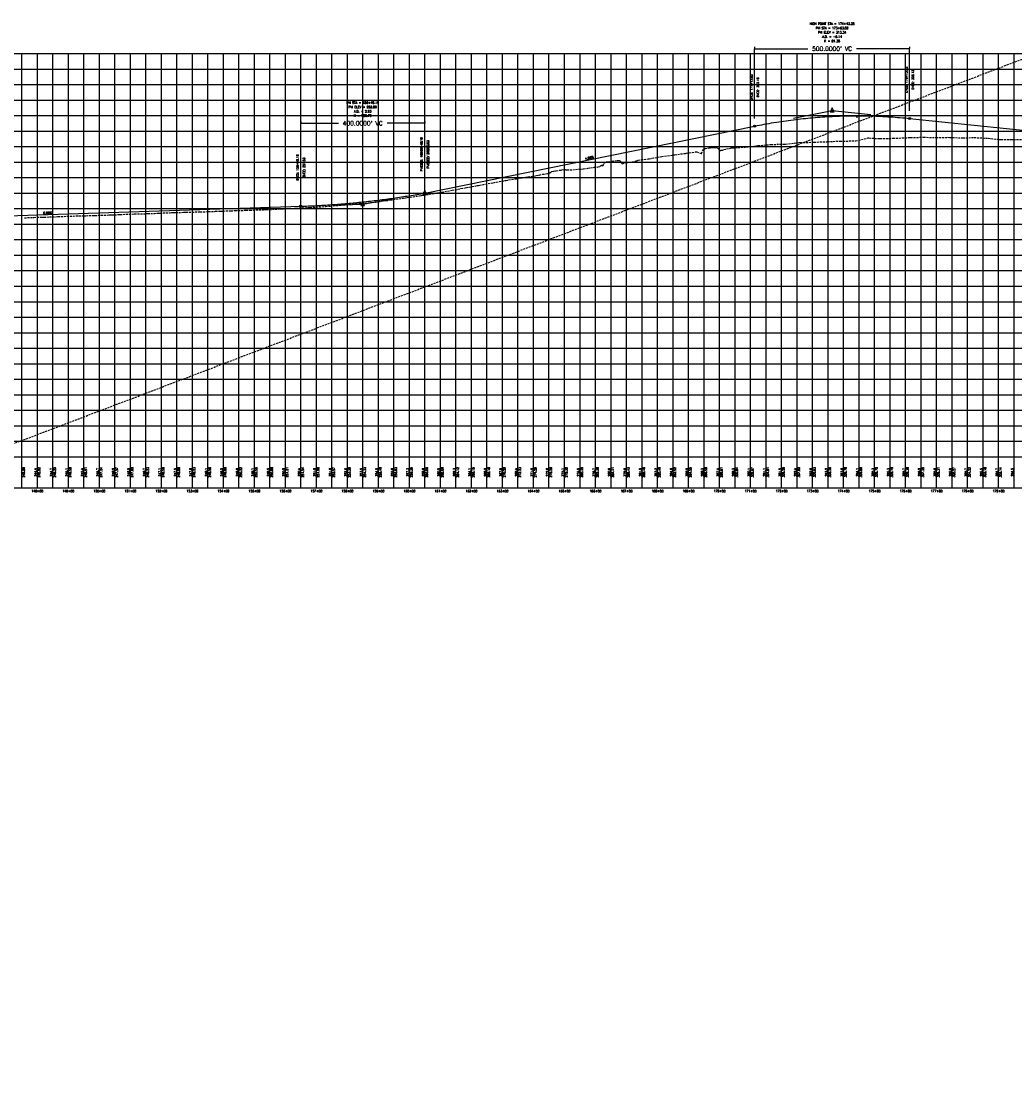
# Model space of a CAD drawing. Extents: x 114466 to 237039, y 16086 to 93345.
# Tile 16 of 81: x 152126 to 155328, y 41084 to 44556. Entities that reach past the tile are written whole.
import ezdxf
from ezdxf.enums import TextEntityAlignment as Align

# ---------------------------------------------------------------- set-up
doc = ezdxf.new("R2010")
doc.units = 0
doc.header["$LTSCALE"] = 50
doc.header["$MEASUREMENT"] = 0
doc.linetypes.add('HIDDEN_050%', pattern=[0.1875, 0.125, -0.0625])
doc.layers.get('0').update_dxf_attribs({"color": 1})
doc.layers.add('_CAB-PROF-TXT', color=31, linetype='HIDDEN_050%', plot=False)
for name, color, linetype in [('STERLING-02-PBASE', 101, 'Continuous'), ('STERLING-02-PEGCT', 101, 'Continuous'), ('STERLING-02-PFGC', 4, 'Continuous'), ('STERLING-02-PFGCT', 3, 'Continuous'), ('STERLING-02-PGRID', 251, 'Continuous')]:
    doc.layers.add(name, color=color, linetype=linetype)
doc.styles.add('L140', font='ROMANSM.shx', dxfattribs={"height": 14})
doc.dimstyles.get("Standard").update_dxf_attribs({"dimtxt": 0.18, "dimasz": 0.18, "dimexe": 0.18, "dimexo": 0.0625, "dimgap": 0.09, "dimtad": 0, "dimtih": 1, "dimtoh": 1, "dimdec": 4, "dimzin": 0, "dimdsep": 46, "dimtxsty": 'Standard', "dimcen": 0.09, "dimadec": 0, "dimazin": 0, "dimtfac": 1, "dimtdec": 4, "dimtofl": 0, "dimtmove": 0, "dimatfit": 3, "dimfxl": 1, "dimtolj": 1, "dimtzin": 0, "dimarcsym": 0})

# ---------------------------------------------------------------- blocks, each defined once
blk = doc.blocks.new('pvi2')
for p, q in [((0, 0.1), (-0.075, -0.05)), ((0.075, -0.05), (0, 0.1)), ((-0.075, -0.05), (0.075, -0.05))]:
    blk.add_line(p, q)
blk.add_circle((0, 0), 0.0125)
at = {"flags": 1}
for tag, p in [('K', (0, -0.005)), ('LENGTH', (0, -0.033))]:
    blk.add_attdef(tag, text='', height=0.01, dxfattribs=at).set_placement(p, align=Align.CENTER)
blk = doc.blocks.new('*D34')
at = {"layer": 'Defpoints', "color": 0}
for p in [(153026, 44227.7), (153426, 44227.7), (153426, 44227.7)]:
    blk.add_point(p, dxfattribs=at)
at = {"layer": 'STERLING-02-PFGCT', "color": 0, "lineweight": -2}
for p, q in [((153026, 44234), (153026, 44228.5)), ((153426, 44234), (153426, 44228.5)), ((153026.7, 44227.7), (153147.7, 44227.7)), ((153425.3, 44227.7), (153304.4, 44227.7))]:
    blk.add_line(p, q, dxfattribs=at)
at = {"layer": 'STERLING-02-PFGCT', "color": 0}
for points in [[(153026.7, 44227.9), (153026.7, 44227.6), (153026, 44227.7)], [(153425.3, 44227.9), (153425.3, 44227.6), (153426, 44227.7)]]:
    blk.add_solid(points, dxfattribs=at)
at = {"layer": 'STERLING-02-PFGCT', "color": 0, "insert": (153226, 44227.7), "char_height": 14, "attachment_point": 5, "style": 'L140'}
blk.add_mtext("\\A1;400.0000' VC", dxfattribs=at)
blk = doc.blocks.new('*D35')
at = {"layer": 'Defpoints', "color": 0}
for p in [(154489.8, 44468.2), (154989.8, 44468.2), (154989.8, 44468.2)]:
    blk.add_point(p, dxfattribs=at)
at = {"layer": 'STERLING-02-PFGCT', "color": 0, "lineweight": -2}
for p, q in [((154489.8, 44474.5), (154489.8, 44468.9)), ((154490.5, 44468.2), (154661.5, 44468.2)), ((154989.1, 44468.2), (154818.2, 44468.2)), ((154989.8, 44474.5), (154989.8, 44468.9))]:
    blk.add_line(p, q, dxfattribs=at)
at = {"layer": 'STERLING-02-PFGCT', "color": 0}
for points in [[(154490.5, 44468.3), (154490.5, 44468.1), (154489.8, 44468.2)], [(154989.1, 44468.3), (154989.1, 44468.1), (154989.8, 44468.2)]]:
    blk.add_solid(points, dxfattribs=at)
at = {"layer": 'STERLING-02-PFGCT', "color": 0, "insert": (154739.8, 44468.2), "char_height": 14, "attachment_point": 5, "style": 'L140'}
blk.add_mtext("\\A1;500.0000' VC", dxfattribs=at)

msp = doc.modelspace()

# ---------------------------------------------------------------- linework, layer by layer
at = {"layer": '_CAB-PROF-TXT'}
for points in [[(146560.7955, 41083.86745), (178320.63791, 53187.41613)], [(152135.44132, 43923.12917), (152161.83383, 43924.19642), (152165.87377, 43924.3568), (152192.45783, 43925.13902), (152197.67956, 43925.30673), (152236.73415, 43926.40089), (152244.33812, 43926.7346), (152281.99808, 43928.46773), (152292.31479, 43928.7662), (152326.56429, 43929.84738), (152333.28704, 43929.70683), (152352.25584, 43930.29046), (152359.1115, 43930.44274), (152363.42096, 43930.62476), (152372.68264, 43930.98672), (152383.18657, 43931.40778), (152408.69979, 43932.15592), (152414.80488, 43932.22509), (152418.78775, 43932.40972), (152425.66886, 43932.77269), (152443.1221, 43933.43626), (152463.64011, 43934.55724), (152490.41992, 43935.48886), (152509.72184, 43935.9652), (152532.96318, 43936.42725), (152554.56715, 43937.37097), (152562.70933, 43937.51641), (152567.0913, 43937.88749), (152573.60001, 43938.21779), (152603.03591, 43939.2801), (152610.04747, 43939.66786), (152614.34457, 43939.65537), (152618.24258, 43939.72888), (152623.3475, 43939.9146), (152647.97941, 43940.74264), (152655.82526, 43941.10532), (152675.88576, 43941.49258), (152701.17478, 43942.19749), (152719.78796, 43942.61059), (152751.36264, 43943.89317), (152767.397, 43944.59234), (152801.42133, 43945.72303), (152815.63599, 43946.24288), (152850.85607, 43947.33591), (152863.61769, 43947.75884), (152905.27943, 43949.18252), (152907.74859, 43949.27146), (152909.4863, 43949.30167), (152911.19646, 43949.23855), (152913.61893, 43949.3976), (152915.93716, 43949.51777), (152958.13754, 43951.6186), (152960.25896, 43951.67873), (152961.38887, 43951.71643), (152962.51116, 43951.74366), (152963.89554, 43951.86725), (153006.09565, 43953.72641), (153011.08552, 43953.92204), (153052.74265, 43956.11315), (153054.16835, 43956.18332), (153054.88876, 43956.21885), (153055.79007, 43956.29711), (153056.64584, 43956.32553), (153104.54079, 43959.58858), (153104.91543, 43959.61975), (153105.22408, 43959.64187), (153106.51122, 43959.75841), (153121.14413, 43960.95985), (153159.1983, 43964.0743), (153162.99285, 43964.39209), (153163.50319, 43964.4352), (153208.47746, 43968.20217), (153215.38212, 43968.87194), (153256.46057, 43972.7542), (153266.81974, 43973.93493), (153300.39822, 43978.41026), (153316.05323, 43980.48525), (153323.97442, 43981.67547), (153353.01842, 43985.91441), (153353.23722, 43985.93432), (153353.24073, 43985.93432), (153357.65398, 43986.33274), (153363.63181, 43987.32162), (153369.80247, 43988.27742), (153400.15256, 43992.63055), (153408.36401, 43993.86224), (153416.11318, 43995.18469), (153422.91531, 43996.1638), (153440.84178, 43998.95719), (153467.75599, 44003.43878), (153481.2504, 44005.89882), (153514.84837, 44011.65121), (153542.97476, 44016.94073), (153542.97827, 44016.94073), (153555.95936, 44019.36054), (153560.6698, 44020.26956), (153594.95722, 44026.72296), (153599.13416, 44027.44289), (153603.27266, 44028.17077), (153612.32227, 44029.80699), (153647.71392, 44036.18188), (153674.48468, 44041.53228), (153686.49888, 44043.65098), (153687.4853, 44043.79191), (153719.03957, 44048.7292), (153722.39556, 44049.15404), (153732.71229, 44050.66645), (153732.71581, 44050.66645), (153752.78997, 44053.89009), (153758.48013, 44054.95659), (153786.39056, 44058.8462), (153806.37216, 44063.37454), (153816.09686, 44064.24837), (153823.28618, 44065.53926), (153826.95004, 44066.7269), (153833.93482, 44070.62619), (153834.50723, 44070.89967), (153835.60151, 44071.87232), (153842.73254, 44073.35727), (153847.5632, 44074.25759), (153850.05712, 44074.83805), (153861.67294, 44076.75425), (153865.58715, 44077.06692), (153868.48843, 44077.40447), (153875.12126, 44078.2737), (153877.05545, 44078.32182), (153878.08997, 44078.32147), (153878.44158, 44078.21851), (153880.97848, 44078.16151), (153883.49977, 44078.04107), (153884.67444, 44078.1272), (153894.69387, 44077.39863), (153903.33581, 44077.9328), (153922.44983, 44079.68146), (153922.45335, 44079.68146), (153925.02272, 44079.94444), (153938.26777, 44080.39509), (153951.90828, 44082.71544), (153972.34711, 44085.70538), (153984.99399, 44086.93008), (153991.42074, 44089.08333), (153996.19392, 44092.53012), (154000.58384, 44090.12664), (154005.34882, 44099.8805), (154006.3124, 44100.36111), (154008.35498, 44101.78148), (154010.93627, 44102.82548), (154012.08527, 44103.12712), (154017.06563, 44103.89162), (154029.96607, 44105.84826), (154040.35043, 44106.43514), (154047.86791, 44107.67292), (154049.59978, 44107.94457), (154050.59452, 44108.07674), (154051.6405, 44107.98849), (154053.4099, 44107.83518), (154055.6927, 44106.26887), (154056.60069, 44105.97808), (154060.41316, 44099.38071), (154062.89759, 44097.51548), (154077.15046, 44101.80057), (154077.93786, 44101.40404), (154080.54583, 44101.70034), (154095.50836, 44103.28956), (154107.58422, 44106.43344), (154110.176, 44107.18172), (154112.18737, 44107.85726), (154112.19088, 44107.85726), (154114.45896, 44108.5694), (154146.53121, 44112.86594), (154149.74716, 44113.55018), (154185.55681, 44119.9256), (154190.2063, 44120.90919), (154229.68386, 44125.78747), (154232.58875, 44126.13765), (154267.88289, 44131.01025), (154269.44662, 44131.35216), (154269.44862, 44131.35216), (154270.08082, 44131.47931), (154301.13413, 44135.62732), (154303.51718, 44135.78374), (154317.80232, 44130.82868), (154318.10612, 44130.43488), (154323.54846, 44142.30407), (154329.88704, 44145.62404), (154329.88927, 44145.62699), (154329.89078, 44145.62772), (154329.89558, 44145.62954), (154330.95162, 44146.59358), (154343.6789, 44148.20398), (154346.94867, 44148.68565), (154350.9095, 44149.13281), (154358.45413, 44149.59189), (154364.49551, 44149.97826), (154364.7379, 44149.95329), (154366.13843, 44149.68947), (154370.93638, 44147.8345), (154371.91736, 44147.44651), (154372.62642, 44146.68778), (154374.17111, 44144.7657), (154377.61278, 44138.25664), (154379.49301, 44140.36739), (154381.39793, 44141.27948), (154389.07958, 44141.3115), (154390.45167, 44143.05636), (154415.59765, 44148.28015), (154417.52671, 44148.5237), (154459.59014, 44151.13184), (154461.81051, 44151.2896), (154497.95411, 44155.10192), (154500.97315, 44155.56025), (154538.59627, 44159.08023), (154542.38264, 44159.48822), (154584.96665, 44160.36011), (154587.45677, 44160.71835), (154589.95084, 44160.87331), (154632.99108, 44165.33626), (154636.5196, 44165.5402), (154678.99937, 44166.54016), (154681.92595, 44166.76434), (154722.52062, 44168.40519), (154724.97704, 44168.47834), (154764.23034, 44170.37482), (154766.20165, 44170.37165), (154815.37779, 44170.78834), (154816.12732, 44170.76041), (154855.77523, 44180.34085), (154858.40997, 44180.5142), (154891.28349, 44178.18545), (154895.12573, 44178.60912), (154934.97237, 44179.24536), (154937.4021, 44179.23927), (154986.76199, 44181.52505), (154989.90002, 44181.52159), (154993.36249, 44181.35626), (155031.27992, 44182.87612), (155034.99937, 44182.91998), (155071.91684, 44181.50233), (155075.2807, 44181.40094), (155112.345, 44182.47581), (155118.91019, 44182.31469), (155155.91655, 44180.49388), (155161.58254, 44180.55247), (155197.7448, 44181.76121), (155234.21244, 44179.93738), (155242.90007, 44179.43813), (155278.69717, 44175.96207), (155284.24112, 44175.75179), (155318.7265, 44175.78244), (155325.47614, 44174.95456), (155359.79543, 44175.23668)]]:
    msp.add_lwpolyline(points, dxfattribs=at)
at = {"layer": 'STERLING-02-PBASE'}
for p, q in [((137707.49632, 43152.61298), (194964.92056, 43152.61298)), ((152126.81245, 43052.61298), (152126.81245, 43152.61298)), ((152176.81245, 43052.61298), (152176.81245, 43152.61298)), ((152226.81245, 43052.61298), (152226.81245, 43152.61298)), ((152276.81245, 43052.61298), (152276.81245, 43152.61298)), ((152326.81245, 43052.61298), (152326.81245, 43152.61298)), ((152376.81245, 43052.61298), (152376.81245, 43152.61298)), ((152426.81245, 43052.61298), (152426.81245, 43152.61298)), ((152476.81245, 43052.61298), (152476.81245, 43152.61298)), ((152526.81245, 43052.61298), (152526.81245, 43152.61298)), ((152576.81245, 43052.61298), (152576.81245, 43152.61298)), ((152626.81245, 43052.61298), (152626.81245, 43152.61298)), ((152676.81245, 43052.61298), (152676.81245, 43152.61298)), ((152726.81245, 43052.61298), (152726.81245, 43152.61298)), ((152776.81245, 43052.61298), (152776.81245, 43152.61298)), ((152826.81245, 43052.61298), (152826.81245, 43152.61298)), ((152876.81245, 43052.61298), (152876.81245, 43152.61298)), ((152926.81245, 43052.61298), (152926.81245, 43152.61298)), ((152976.81245, 43052.61298), (152976.81245, 43152.61298)), ((153026.81245, 43052.61298), (153026.81245, 43152.61298)), ((153076.81245, 43052.61298), (153076.81245, 43152.61298)), ((153126.81245, 43052.61298), (153126.81245, 43152.61298)), ((153176.81245, 43052.61298), (153176.81245, 43152.61298)), ((153226.81245, 43052.61298), (153226.81245, 43152.61298)), ((153276.81245, 43052.61298), (153276.81245, 43152.61298)), ((153326.81245, 43052.61298), (153326.81245, 43152.61298)), ((153376.81245, 43052.61298), (153376.81245, 43152.61298)), ((153426.81245, 43052.61298), (153426.81245, 43152.61298)), ((153476.81245, 43052.61298), (153476.81245, 43152.61298)), ((153526.81245, 43052.61298), (153526.81245, 43152.61298)), ((153576.81245, 43052.61298), (153576.81245, 43152.61298)), ((153626.81245, 43052.61298), (153626.81245, 43152.61298)), ((153676.81245, 43052.61298), (153676.81245, 43152.61298)), ((153726.81245, 43052.61298), (153726.81245, 43152.61298)), ((153776.81245, 43052.61298), (153776.81245, 43152.61298)), ((153826.81245, 43052.61298), (153826.81245, 43152.61298)), ((153876.81245, 43052.61298), (153876.81245, 43152.61298)), ((153926.81245, 43052.61298), (153926.81245, 43152.61298)), ((153976.81245, 43052.61298), (153976.81245, 43152.61298)), ((154026.81245, 43052.61298), (154026.81245, 43152.61298)), ((154076.81245, 43052.61298), (154076.81245, 43152.61298)), ((154126.81245, 43052.61298), (154126.81245, 43152.61298)), ((154176.81245, 43052.61298), (154176.81245, 43152.61298)), ((154226.81245, 43052.61298), (154226.81245, 43152.61298)), ((154276.81245, 43052.61298), (154276.81245, 43152.61298)), ((154326.81245, 43052.61298), (154326.81245, 43152.61298)), ((154376.81245, 43052.61298), (154376.81245, 43152.61298)), ((154426.81245, 43052.61298), (154426.81245, 43152.61298)), ((154476.81245, 43052.61298), (154476.81245, 43152.61298)), ((154526.81245, 43052.61298), (154526.81245, 43152.61298)), ((154576.81245, 43052.61298), (154576.81245, 43152.61298)), ((154626.81245, 43052.61298), (154626.81245, 43152.61298)), ((154676.81245, 43052.61298), (154676.81245, 43152.61298)), ((154726.81245, 43052.61298), (154726.81245, 43152.61298)), ((154776.81245, 43052.61298), (154776.81245, 43152.61298)), ((154826.81245, 43052.61298), (154826.81245, 43152.61298)), ((154876.81245, 43052.61298), (154876.81245, 43152.61298)), ((154926.81245, 43052.61298), (154926.81245, 43152.61298)), ((154976.81245, 43052.61298), (154976.81245, 43152.61298)), ((155026.81245, 43052.61298), (155026.81245, 43152.61298)), ((155076.81245, 43052.61298), (155076.81245, 43152.61298)), ((155126.81245, 43052.61298), (155126.81245, 43152.61298)), ((155176.81245, 43052.61298), (155176.81245, 43152.61298)), ((155226.81245, 43052.61298), (155226.81245, 43152.61298)), ((155276.81245, 43052.61298), (155276.81245, 43152.61298)), ((155326.81245, 43052.61298), (155326.81245, 43152.61298)), ((137707.49632, 43052.61298), (194964.92056, 43052.61298))]:
    msp.add_line(p, q, dxfattribs=at)
at = {"layer": 'STERLING-02-PFGC'}
for p, q in [((154614.82765, 44243.94266), (154739.82765, 44269.30325)), ((154739.82765, 44269.30325), (154864.82765, 44256.26609)), ((154989.82765, 44243.22893), (156523.76698, 44083.24323)), ((153426.00601, 44002.74885), (154489.82765, 44218.58206)), ((151393.9129, 43906.34835), (153026.00601, 43960.27633)), ((153126.00601, 43963.58056), (153226.00601, 43966.88478)), ((153226.00601, 43966.88478), (153326.00601, 43984.81681))]:
    msp.add_line(p, q, dxfattribs=at)
for points in [[(154489.82765, 44218.58206), (154497.64015, 44220.14835), (154505.45265, 44221.67714), (154513.26515, 44223.16843), (154521.07765, 44224.62223), (154528.89015, 44226.03853), (154536.70265, 44227.41732), (154544.51515, 44228.75863), (154552.32765, 44230.06243), (154560.14015, 44231.32874), (154567.95265, 44232.55754), (154575.76515, 44233.74885), (154583.57765, 44234.90267), (154591.39015, 44236.01898), (154599.20265, 44237.0978), (154607.01515, 44238.13912), (154614.82765, 44239.14294), (154622.64015, 44240.10926), (154630.45265, 44241.03809), (154638.26515, 44241.92942), (154646.07765, 44242.78325), (154653.89015, 44243.59958), (154661.70265, 44244.37841), (154669.51515, 44245.11975), (154677.32765, 44245.82359), (154685.14015, 44246.48993), (154692.95265, 44247.11877), (154700.76515, 44247.71012), (154708.57765, 44248.26396), (154716.39015, 44248.78031), (154724.20265, 44249.25917), (154732.01515, 44249.70052), (154739.82765, 44250.10438), (154747.64015, 44250.47073), (154755.45265, 44250.79959), (154763.26515, 44251.09096), (154771.07765, 44251.34482), (154778.89015, 44251.56119), (154786.70265, 44251.74006), (154794.51515, 44251.88143), (154802.32765, 44251.9853), (154810.14015, 44252.05168), (154817.95265, 44252.08056), (154825.76515, 44252.07194), (154833.57765, 44252.02582), (154841.39015, 44251.94221), (154849.20265, 44251.82109), (154857.01515, 44251.66248), (154864.82765, 44251.46637), (154872.64015, 44251.23277), (154880.45265, 44250.96166), (154888.26515, 44250.65306), (154896.07765, 44250.30696), (154903.89015, 44249.92336), (154911.70265, 44249.50227), (154919.51515, 44249.04367), (154927.32765, 44248.54758), (154935.14015, 44248.01399), (154942.95265, 44247.44291), (154950.76515, 44246.83432), (154958.57765, 44246.18824), (154966.39015, 44245.50466), (154974.20265, 44244.78358), (154982.01515, 44244.02501), (154989.82765, 44243.22893)], [(153026.00601, 43960.27633), (153032.25601, 43960.48999), (153038.50601, 43960.71793), (153044.75601, 43960.96016), (153051.00601, 43961.21667), (153057.25601, 43961.48746), (153063.50601, 43961.77255), (153069.75601, 43962.07191), (153076.00601, 43962.38556), (153082.25601, 43962.7135), (153088.50601, 43963.05572), (153094.75601, 43963.41223), (153101.00601, 43963.78302), (153107.25601, 43964.16809), (153113.50601, 43964.56746), (153119.75601, 43964.9811), (153126.00601, 43965.40903), (153132.25601, 43965.85125), (153138.50601, 43966.30775), (153144.75601, 43966.77853), (153151.00601, 43967.26361), (153157.25601, 43967.76296), (153163.50601, 43968.2766), (153169.75601, 43968.80453), (153176.00601, 43969.34674), (153182.25601, 43969.90324), (153188.50601, 43970.47402), (153194.75601, 43971.05908), (153201.00601, 43971.65843), (153207.25601, 43972.27207), (153213.50601, 43972.89999), (153219.75601, 43973.54219), (153226.00601, 43974.19868), (153232.25601, 43974.86946), (153238.50601, 43975.55452), (153244.75601, 43976.25387), (153251.00601, 43976.9675), (153257.25601, 43977.69541), (153263.50601, 43978.43761), (153269.75601, 43979.1941), (153276.00601, 43979.96487), (153282.25601, 43980.74992), (153288.50601, 43981.54926), (153294.75601, 43982.36289), (153301.00601, 43983.1908), (153307.25601, 43984.033), (153313.50601, 43984.88948), (153319.75601, 43985.76024), (153326.00601, 43986.64529), (153332.25601, 43987.54463), (153338.50601, 43988.45825), (153344.75601, 43989.38615), (153351.00601, 43990.32834), (153357.25601, 43991.28482), (153363.50601, 43992.25558), (153369.75601, 43993.24062), (153376.00601, 43994.23995), (153382.25601, 43995.25357), (153388.50601, 43996.28147), (153394.75601, 43997.32365), (153401.00601, 43998.38012), (153407.25601, 43999.45088), (153413.50601, 44000.53592), (153419.75601, 44001.63524), (153426.00601, 44002.74885)]]:
    msp.add_lwpolyline(points, dxfattribs=at)
at = {"layer": 'STERLING-02-PFGCT'}
for p, q in [((154489.82765, 44243.58206), (154489.82765, 44468.22893)), ((154989.82765, 44268.22893), (154989.82765, 44468.22893)), ((154820.06304, 44252.08193), (154820.06304, 44245.08193)), ((153026.00601, 43985.27633), (153026.00601, 44227.74885)), ((153426.00601, 44027.74885), (153426.00601, 44227.74885)), ((153426.00601, 44027.74885), (153426.00601, 44227.74885))]:
    msp.add_line(p, q, dxfattribs=at)
for centre in [(154989.82765, 44243.22893), (154489.82765, 44218.58206), (153426.00601, 44002.74885), (153026.00601, 43960.27633)]:
    msp.add_circle(centre, 3.5, dxfattribs=at)
at = {"layer": 'STERLING-02-PGRID'}
for p, q in [((137707.49632, 44452.61298), (194964.92056, 44452.61298)), ((152126.81245, 43152.61298), (152126.81245, 44452.61298)), ((152176.81245, 43152.61298), (152176.81245, 44452.61298)), ((152226.81245, 43152.61298), (152226.81245, 44452.61298)), ((152276.81245, 43152.61298), (152276.81245, 44452.61298)), ((152326.81245, 43152.61298), (152326.81245, 44452.61298)), ((152376.81245, 43152.61298), (152376.81245, 44452.61298)), ((152426.81245, 43152.61298), (152426.81245, 44452.61298)), ((152476.81245, 43152.61298), (152476.81245, 44452.61298)), ((152526.81245, 43152.61298), (152526.81245, 44452.61298)), ((152576.81245, 43152.61298), (152576.81245, 44452.61298)), ((152626.81245, 43152.61298), (152626.81245, 44452.61298)), ((152676.81245, 43152.61298), (152676.81245, 44452.61298)), ((152726.81245, 43152.61298), (152726.81245, 44452.61298)), ((152776.81245, 43152.61298), (152776.81245, 44452.61298)), ((152826.81245, 43152.61298), (152826.81245, 44452.61298)), ((152876.81245, 43152.61298), (152876.81245, 44452.61298)), ((152926.81245, 43152.61298), (152926.81245, 44452.61298)), ((152976.81245, 43152.61298), (152976.81245, 44452.61298)), ((153026.81245, 43152.61298), (153026.81245, 44452.61298)), ((153076.81245, 43152.61298), (153076.81245, 44452.61298)), ((153126.81245, 43152.61298), (153126.81245, 44452.61298)), ((153176.81245, 43152.61298), (153176.81245, 44452.61298)), ((153226.81245, 43152.61298), (153226.81245, 44452.61298)), ((153276.81245, 43152.61298), (153276.81245, 44452.61298)), ((153326.81245, 43152.61298), (153326.81245, 44452.61298)), ((153376.81245, 43152.61298), (153376.81245, 44452.61298)), ((153426.81245, 43152.61298), (153426.81245, 44452.61298)), ((153476.81245, 43152.61298), (153476.81245, 44452.61298)), ((153526.81245, 43152.61298), (153526.81245, 44452.61298)), ((153576.81245, 43152.61298), (153576.81245, 44452.61298)), ((153626.81245, 43152.61298), (153626.81245, 44452.61298)), ((153676.81245, 43152.61298), (153676.81245, 44452.61298)), ((153726.81245, 43152.61298), (153726.81245, 44452.61298)), ((153776.81245, 43152.61298), (153776.81245, 44452.61298)), ((153826.81245, 43152.61298), (153826.81245, 44452.61298)), ((153876.81245, 43152.61298), (153876.81245, 44452.61298)), ((153926.81245, 43152.61298), (153926.81245, 44452.61298)), ((153976.81245, 43152.61298), (153976.81245, 44452.61298)), ((154026.81245, 43152.61298), (154026.81245, 44452.61298)), ((154076.81245, 43152.61298), (154076.81245, 44452.61298)), ((154126.81245, 43152.61298), (154126.81245, 44452.61298)), ((154176.81245, 43152.61298), (154176.81245, 44452.61298)), ((154226.81245, 43152.61298), (154226.81245, 44452.61298)), ((154276.81245, 43152.61298), (154276.81245, 44452.61298)), ((154326.81245, 43152.61298), (154326.81245, 44452.61298)), ((154376.81245, 43152.61298), (154376.81245, 44452.61298)), ((154426.81245, 43152.61298), (154426.81245, 44452.61298)), ((154476.81245, 43152.61298), (154476.81245, 44452.61298)), ((154526.81245, 43152.61298), (154526.81245, 44452.61298)), ((154576.81245, 43152.61298), (154576.81245, 44452.61298)), ((154626.81245, 43152.61298), (154626.81245, 44452.61298)), ((154676.81245, 43152.61298), (154676.81245, 44452.61298)), ((154726.81245, 43152.61298), (154726.81245, 44452.61298)), ((154776.81245, 43152.61298), (154776.81245, 44452.61298)), ((154826.81245, 43152.61298), (154826.81245, 44452.61298)), ((154876.81245, 43152.61298), (154876.81245, 44452.61298)), ((154926.81245, 43152.61298), (154926.81245, 44452.61298)), ((154976.81245, 43152.61298), (154976.81245, 44452.61298)), ((155026.81245, 43152.61298), (155026.81245, 44452.61298)), ((155076.81245, 43152.61298), (155076.81245, 44452.61298)), ((155126.81245, 43152.61298), (155126.81245, 44452.61298)), ((155176.81245, 43152.61298), (155176.81245, 44452.61298)), ((155226.81245, 43152.61298), (155226.81245, 44452.61298)), ((155276.81245, 43152.61298), (155276.81245, 44452.61298)), ((155326.81245, 43152.61298), (155326.81245, 44452.61298)), ((137707.49632, 44402.61298), (194964.92056, 44402.61298)), ((137707.49632, 44352.61298), (194964.92056, 44352.61298)), ((137707.49632, 44302.61298), (194964.92056, 44302.61298)), ((137707.49632, 44252.61298), (194964.92056, 44252.61298)), ((137707.49632, 44202.61298), (194964.92056, 44202.61298)), ((137707.49632, 44152.61298), (194964.92056, 44152.61298)), ((137707.49632, 44102.61298), (194964.92056, 44102.61298)), ((137707.49632, 44052.61298), (194964.92056, 44052.61298)), ((137707.49632, 44002.61298), (194964.92056, 44002.61298)), ((137707.49632, 43952.61298), (194964.92056, 43952.61298)), ((137707.49632, 43902.61298), (194964.92056, 43902.61298)), ((137707.49632, 43852.61298), (194964.92056, 43852.61298)), ((137707.49632, 43802.61298), (194964.92056, 43802.61298)), ((137707.49632, 43752.61298), (194964.92056, 43752.61298)), ((137707.49632, 43702.61298), (194964.92056, 43702.61298)), ((137707.49632, 43652.61298), (194964.92056, 43652.61298)), ((137707.49632, 43602.61298), (194964.92056, 43602.61298)), ((137707.49632, 43552.61298), (194964.92056, 43552.61298)), ((137707.49632, 43502.61298), (194964.92056, 43502.61298)), ((137707.49632, 43452.61298), (194964.92056, 43452.61298)), ((137707.49632, 43402.61298), (194964.92056, 43402.61298)), ((137707.49632, 43352.61298), (194964.92056, 43352.61298)), ((137707.49632, 43302.61298), (194964.92056, 43302.61298)), ((137707.49632, 43252.61298), (194964.92056, 43252.61298)), ((137707.49632, 43202.61298), (194964.92056, 43202.61298))]:
    msp.add_line(p, q, dxfattribs=at)

# ---------------------------------------------------------------- block references
at = {"layer": 'STERLING-02-PFGC', "xscale": 84.03361344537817, "yscale": 84.03361344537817, "zscale": 84.03361344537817}
for p in [(154739.82765, 44269.30325), (153426.00601, 44002.74885), (153226.00601, 43966.88478)]:
    msp.add_blockref('pvi2', p, dxfattribs=at)

# ---------------------------------------------------------------- texts
at = {"layer": 'STERLING-02-PEGCT', "style": 'L140'}
for s, p in [('244.4', (152176.81245, 43102.61298)), ('244.7', (152226.81245, 43102.61298)), ('245.1', (152276.81245, 43102.61298)), ('245.4', (152326.81245, 43102.61298)), ('245.7', (152376.81245, 43102.61298)), ('246.0', (152426.81245, 43102.61298)), ('246.5', (152476.81245, 43102.61298)), ('246.7', (152526.81245, 43102.61298)), ('247.1', (152576.81245, 43102.61298)), ('247.5', (152626.81245, 43102.61298)), ('247.8', (152676.81245, 43102.61298)), ('248.1', (152726.81245, 43102.61298)), ('248.5', (152776.81245, 43102.61298)), ('248.8', (152826.81245, 43102.61298)), ('249.1', (152876.81245, 43102.61298)), ('249.5', (152926.81245, 43102.61298)), ('250.0', (152976.81245, 43102.61298)), ('250.4', (153026.81245, 43102.61298)), ('251.0', (153076.81245, 43102.61298)), ('251.8', (153126.81245, 43102.61298)), ('252.6', (153176.81245, 43102.61298)), ('253.5', (153226.81245, 43102.61298)), ('254.5', (153276.81245, 43102.61298)), ('255.9', (153326.81245, 43102.61298)), ('257.3', (153376.81245, 43102.61298)), ('258.8', (153426.81245, 43102.61298)), ('260.5', (153476.81245, 43102.61298)), ('262.3', (153526.81245, 43102.61298)), ('264.1', (153576.81245, 43102.61298)), ('266.0', (153626.81245, 43102.61298)), ('267.9', (153676.81245, 43102.61298)), ('269.4', (153726.81245, 43102.61298)), ('271.0', (153776.81245, 43102.61298)), ('272.8', (153826.81245, 43102.61298)), ('275.1', (153876.81245, 43102.61298)), ('275.5', (153926.81245, 43102.61298)), ('276.7', (153976.81245, 43102.61298)), ('280.6', (154026.81245, 43102.61298)), ('279.8', (154076.81245, 43102.61298)), ('281.5', (154126.81245, 43102.61298)), ('283.2', (154176.81245, 43102.61298)), ('284.6', (154226.81245, 43102.61298)), ('286.0', (154276.81245, 43102.61298)), ('288.3', (154326.81245, 43102.61298)), ('287.4', (154376.81245, 43102.61298)), ('289.3', (154426.81245, 43102.61298)), ('290.1', (154476.81245, 43102.61298)), ('291.1', (154526.81245, 43102.61298)), ('291.5', (154576.81245, 43102.61298)), ('292.4', (154626.81245, 43102.61298)), ('292.8', (154676.81245, 43102.61298)), ('293.2', (154726.81245, 43102.61298)), ('293.6', (154776.81245, 43102.61298)), ('294.1', (154826.81245, 43102.61298)), ('295.3', (154876.81245, 43102.61298)), ('295.3', (154926.81245, 43102.61298)), ('295.7', (154976.81245, 43102.61298)), ('296.0', (155026.81245, 43102.61298)), ('295.8', (155076.81245, 43102.61298)), ('295.9', (155126.81245, 43102.61298)), ('295.7', (155176.81245, 43102.61298)), ('295.5', (155226.81245, 43102.61298)), ('294.7', (155276.81245, 43102.61298)), ('294.5', (155326.81245, 43102.61298))]:
    msp.add_text(s, height=7, rotation=90, dxfattribs=at).set_placement(p, align=Align.BOTTOM_CENTER)
for s, p in [('148+00', (152176.81245, 43042.11298)), ('149+00', (152276.81245, 43042.11298)), ('150+00', (152376.81245, 43042.11298)), ('151+00', (152476.81245, 43042.11298)), ('152+00', (152576.81245, 43042.11298)), ('153+00', (152676.81245, 43042.11298)), ('154+00', (152776.81245, 43042.11298)), ('155+00', (152876.81245, 43042.11298)), ('156+00', (152976.81245, 43042.11298)), ('157+00', (153076.81245, 43042.11298)), ('158+00', (153176.81245, 43042.11298)), ('159+00', (153276.81245, 43042.11298)), ('160+00', (153376.81245, 43042.11298)), ('161+00', (153476.81245, 43042.11298)), ('162+00', (153576.81245, 43042.11298)), ('163+00', (153676.81245, 43042.11298)), ('164+00', (153776.81245, 43042.11298)), ('165+00', (153876.81245, 43042.11298)), ('166+00', (153976.81245, 43042.11298)), ('167+00', (154076.81245, 43042.11298)), ('168+00', (154176.81245, 43042.11298)), ('169+00', (154276.81245, 43042.11298)), ('170+00', (154376.81245, 43042.11298)), ('171+00', (154476.81245, 43042.11298)), ('172+00', (154576.81245, 43042.11298)), ('173+00', (154676.81245, 43042.11298)), ('174+00', (154776.81245, 43042.11298)), ('175+00', (154876.81245, 43042.11298)), ('176+00', (154976.81245, 43042.11298)), ('177+00', (155076.81245, 43042.11298)), ('178+00', (155176.81245, 43042.11298)), ('179+00', (155276.81245, 43042.11298))]:
    msp.add_text(s, height=7, dxfattribs=at).set_placement(p, align=Align.MIDDLE_CENTER)
at = {"layer": 'STERLING-02-PFGCT', "style": 'L140'}
for s, p in [('HIGH POINT STA = 174+43.25', (154739.82765, 44545.22893)), ('PVI STA = 173+63.02', (154739.82765, 44531.22893)), ('PVI ELEV = 313.34', (154739.82765, 44517.22893)), ('A.D. = -6.14', (154739.82765, 44503.22893)), ('K = 81.38', (154739.82765, 44489.22893)), ('PVI STA = 158+49.19', (153226.00601, 44290.74885)), ('PVI ELEV = 252.85', (153226.00601, 44276.74885)), ('A.D. = 2.93', (153226.00601, 44262.74885)), ('K = 136.73', (153226.00601, 44248.74885))]:
    msp.add_text(s, height=7, dxfattribs=at).set_placement(p, align=Align.CENTER)
for s, p in [('BVCS: 171+13.02', (154482.82765, 44343.58206)), ('EVCS: 176+13.02', (154982.82765, 44368.22893)), ('PVI STA  = 160+49.19', (153419.00601, 44127.74885)), ('EVCS: 160+49.19', (153419.00601, 44127.74885)), ('BVCS: 156+49.19', (153019.00601, 44085.27633))]:
    msp.add_text(s, height=7, rotation=90, dxfattribs=at).set_placement(p, align=Align.CENTER)
for s, p in [('BVCE: 303.19', (154496.82765, 44343.58206)), ('EVCE: 308.12', (154996.82765, 44368.22893)), ('PVI ELEV = 260.03', (153433.00601, 44127.74885)), ('EVCE: 260.03', (153433.00601, 44127.74885)), ('BVCE: 251.53', (153033.00601, 44085.27633)), ('245.59', (152129.14578, 43102.61298)), ('245.92', (152179.14578, 43102.61298)), ('246.25', (152229.14578, 43102.61298)), ('246.58', (152279.14578, 43102.61298)), ('246.91', (152329.14578, 43102.61298)), ('247.24', (152379.14578, 43102.61298)), ('247.57', (152429.14578, 43102.61298)), ('247.90', (152479.14578, 43102.61298)), ('248.23', (152529.14578, 43102.61298)), ('248.56', (152579.14578, 43102.61298)), ('248.89', (152629.14578, 43102.61298)), ('249.23', (152679.14578, 43102.61298)), ('249.56', (152729.14578, 43102.61298)), ('249.89', (152779.14578, 43102.61298)), ('250.22', (152829.14578, 43102.61298)), ('250.55', (152879.14578, 43102.61298)), ('250.88', (152929.14578, 43102.61298)), ('251.21', (152979.14578, 43102.61298)), ('251.54', (153029.14578, 43102.61298)), ('251.96', (153079.14578, 43102.61298)), ('252.57', (153129.14578, 43102.61298)), ('253.36', (153179.14578, 43102.61298)), ('254.33', (153229.14578, 43102.61298)), ('255.49', (153279.14578, 43102.61298)), ('256.83', (153329.14578, 43102.61298)), ('258.35', (153379.14578, 43102.61298)), ('260.06', (153429.14578, 43102.61298)), ('262.09', (153479.14578, 43102.61298)), ('264.12', (153529.14578, 43102.61298)), ('266.15', (153579.14578, 43102.61298)), ('268.18', (153629.14578, 43102.61298)), ('270.20', (153679.14578, 43102.61298)), ('272.23', (153729.14578, 43102.61298)), ('274.26', (153779.14578, 43102.61298)), ('276.29', (153829.14578, 43102.61298)), ('278.32', (153879.14578, 43102.61298)), ('280.35', (153929.14578, 43102.61298)), ('282.38', (153979.14578, 43102.61298)), ('284.41', (154029.14578, 43102.61298)), ('286.43', (154079.14578, 43102.61298)), ('288.46', (154129.14578, 43102.61298)), ('290.49', (154179.14578, 43102.61298)), ('292.52', (154229.14578, 43102.61298)), ('294.55', (154279.14578, 43102.61298)), ('296.58', (154329.14578, 43102.61298)), ('298.61', (154379.14578, 43102.61298)), ('300.64', (154429.14578, 43102.61298)), ('302.67', (154479.14578, 43102.61298)), ('304.61', (154529.14578, 43102.61298)), ('306.26', (154579.14578, 43102.61298)), ('307.60', (154629.14578, 43102.61298)), ('308.63', (154679.14578, 43102.61298)), ('309.36', (154729.14578, 43102.61298)), ('309.78', (154779.14578, 43102.61298)), ('309.89', (154829.14578, 43102.61298)), ('309.70', (154879.14578, 43102.61298)), ('309.19', (154929.14578, 43102.61298)), ('308.38', (154979.14578, 43102.61298)), ('307.35', (155029.14578, 43102.61298)), ('306.31', (155079.14578, 43102.61298)), ('305.27', (155129.14578, 43102.61298)), ('304.22', (155179.14578, 43102.61298)), ('303.18', (155229.14578, 43102.61298)), ('302.14', (155279.14578, 43102.61298))]:
    msp.add_text(s, height=7, rotation=90, dxfattribs=at).set_placement(p, align=Align.TOP_CENTER)
for s, rotation, p in [('4.06%', 11.46877203, (153957.91683, 44110.66546)), ('0.66%', 1.8924915, (152209.95946, 43933.31234))]:
    msp.add_text(s, height=7, rotation=rotation, dxfattribs=at).set_placement(p, align=Align.BOTTOM_CENTER)

# ---------------------------------------------------------------- dimensions: what is measured, and where the dimension line sits
at = {"layer": 'STERLING-02-PFGCT'}
for base, p1, p2, text, picture, middle in [((154989.82765, 44468.22893), (154489.82765, 44468.22893), (154989.82765, 44468.22893), "500.0000' VC", '*D35', (154739.82765, 44468.22893)), ((153426.00601, 44227.74885), (153026.00601, 44227.74885), (153426.00601, 44227.74885), "400.0000' VC", '*D34', (153226.00601, 44227.74885))]:
    dim = msp.add_linear_dim(base=base, p1=p1, p2=p2, text=text, dimstyle='Standard', override={"dimscale": 100, "dimtxt": 0.007087, "dimasz": 0.007087, "dimexe": 0.007087, "dimexo": 0.0625, "dimgap": 0.003543, "dimpost": "'", "dimtxsty": 'L140', "dimcen": 0.003543}, dxfattribs=at)
    dim.commit()
    dim.dimension.update_dxf_attribs({"geometry": picture, "text_midpoint": middle})

doc.saveas('drawing.dxf')
